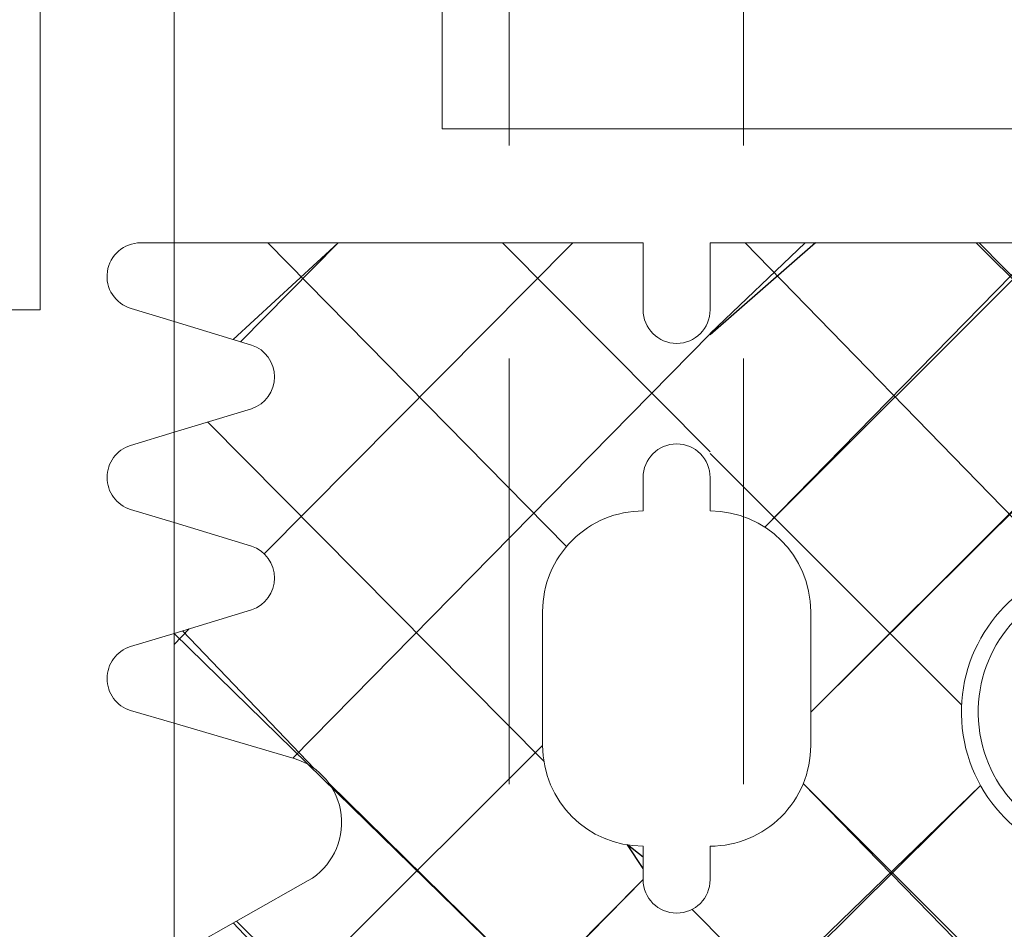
# Model space of a CAD drawing. Header units: inches. Extents: x -647532 to 3008597, y -136987 to 2557681.
# Tile 132 of 153: x 50099 to 50114, y 48809 to 48822. Entities that reach past the tile are written whole.
import ezdxf
from ezdxf import colors
from ezdxf.entities.mleader import LeaderData, LeaderLine
from ezdxf.enums import TextEntityAlignment as Align
from ezdxf.math import Vec2, Vec3

# ---------------------------------------------------------------- set-up
doc = ezdxf.new("R2010")
doc.units = ezdxf.units.IN
doc.header["$MEASUREMENT"] = 0
doc.linetypes.add('BIAL-IT1I-KGD-001-IN-DWG-141 LEVEL 2 - OVERALL FIRE EXIT PLAN$0$HIDDEN', pattern=[9.524999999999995, 6.349999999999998, -3.174999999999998])
doc.layers.add('ARCH', color=8, linetype='Continuous')
for name, color, linetype, lineweight in [('FURN', 8, 'Continuous', 5), ('FURN-HATCH', 8, 'Continuous', 5), ('YD-EXTERNAL 1', 8, 'Continuous', 5)]:
    doc.layers.add(name, color=color, linetype=linetype, lineweight=lineweight)
doc.styles.add('ARIAL', font='arial.ttf')
doc.styles.get("Standard").update_dxf_attribs({"font": 'arial.ttf'})

# ---------------------------------------------------------------- blocks, each defined once
blk = doc.blocks.new('BIAL-IT1I-KGD-001-IN-DWG-141 LEVEL 2 - OVERALL FIRE EXIT PLAN$0$A$C4C907AF7')
at = {"lineweight": -3, "ltscale": 1000}
h = blk.add_hatch(dxfattribs=at)
h.set_pattern_fill('ANSI37', color=256, scale=20, angle=-90.00000000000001, style=0)
h.set_pattern_definition([(315, (-27377983.44784665, 26829446.45019762), (1.767766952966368, 1.767766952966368), []), (44.99999999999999, (-27377983.44784665, 26829446.45019762), (-1.767766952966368, 1.767766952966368), [])])
edge = h.paths.add_edge_path()
edge.add_line((63.5001831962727, 124.5619116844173), (64.50018314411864, 124.5619116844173))
edge.add_ellipse((64.50018314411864, 125.0619116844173), major_axis=(0.3535533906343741, -0.3535533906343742), ratio=0.9999999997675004, start_angle=314.9999999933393, end_angle=494.9999999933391)
edge.add_line((64.50018314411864, 125.5619116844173), (67.00018314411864, 125.5619116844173))
edge.add_ellipse((67.00018314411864, 125.0619116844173), major_axis=(0.3535533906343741, -0.3535533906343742), ratio=0.9999999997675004, start_angle=134.9999999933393, end_angle=314.9999999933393)
edge.add_line((67.00018314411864, 124.5619116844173), (67.50018313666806, 124.5619116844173))
edge.add_ellipse((69.00018313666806, 124.5619116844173), major_axis=(1.060660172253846, 1.060660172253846), ratio=0.9999999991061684, start_angle=134.9999999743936, end_angle=225.0000000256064)
edge.add_line((69.00018313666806, 123.0619116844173), (71.00018313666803, 123.0619116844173))
edge.add_ellipse((71.00018313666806, 124.5619116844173), major_axis=(1.060660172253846, -1.060660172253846), ratio=0.999999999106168, start_angle=314.9999999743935, end_angle=405.0000000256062)
edge.add_line((72.50018313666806, 124.5619116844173), (73.00018314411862, 124.5619116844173))
edge.add_ellipse((73.00018314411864, 125.0619116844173), major_axis=(0.3535533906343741, -0.3535533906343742), ratio=0.9999999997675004, start_angle=314.9999999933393, end_angle=494.9999999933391)
edge.add_line((73.00018314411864, 125.5619116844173), (75.50018313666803, 125.5619116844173))
edge.add_ellipse((75.50018313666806, 125.0619116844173), major_axis=(0.3535533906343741, -0.3535533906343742), ratio=0.9999999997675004, start_angle=134.9999999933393, end_angle=314.9999999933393)
edge.add_line((75.50018313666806, 124.5619116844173), (76.50018313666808, 124.5619116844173))
edge.add_line((76.50018313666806, 124.5619116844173), (76.50018312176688, 120.5619116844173))
edge.add_line((76.5001831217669, 120.5619116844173), (74.98688907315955, 120.5619116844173))
edge.add_ellipse((74.98688907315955, 120.0619116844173), major_axis=(0.3535533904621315, -0.3535533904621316), ratio=1, start_angle=135, end_angle=255.0000000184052)
edge.add_line((74.55387637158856, 119.8119116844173), (75.85291448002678, 117.5619116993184))
edge.add_line((75.85291448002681, 117.5619116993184), (74.1431920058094, 117.5619116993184))
edge.add_line((74.1431920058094, 117.5619116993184), (73.02505196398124, 119.545249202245))
edge.add_ellipse((72.14896168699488, 119.0631021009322), major_axis=(0.7071067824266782, -0.7071067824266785), ratio=0.9999999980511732, start_angle=73.82572674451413, end_angle=209.2398824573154)
edge.add_line((71.18655439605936, 119.334712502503), (70.66745572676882, 117.5619116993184))
edge.add_line((70.66745572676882, 117.5619116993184), (69.3259736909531, 117.5619116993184))
edge.add_line((69.3259736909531, 117.5619116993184), (68.98239804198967, 118.6940810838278))
edge.add_ellipse((68.50018309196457, 118.5619117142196), major_axis=(0.3535533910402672, 0.3535533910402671), ratio=0.9999999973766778, start_angle=-29.67233578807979, end_angle=119.6723666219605)
edge.add_line((68.01796807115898, 118.6940808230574), (67.67439251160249, 117.5619116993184))
edge.add_line((67.67439251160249, 117.5619116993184), (66.32597370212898, 117.5619116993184))
edge.add_line((66.32597370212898, 117.5619116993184), (65.9823981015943, 118.6940809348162))
edge.add_ellipse((65.50018311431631, 118.561911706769), major_axis=(0.3535533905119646, 0.3535533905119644), ratio=0.999999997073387, start_angle=-29.67235256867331, end_angle=119.6723608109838)
edge.add_line((65.01796810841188, 118.6940808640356), (64.67439251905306, 117.5619116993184))
edge.add_line((64.67439251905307, 117.5619116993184), (63.5001831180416, 117.5619116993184))
edge.add_line((63.5001831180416, 117.5619116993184), (63.50018319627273, 124.5619116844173))
edge = h.paths.add_edge_path()
edge.add_line((63.5001831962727, 136.5619116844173), (65.0001831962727, 136.5619116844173))
edge.add_line((65.0001831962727, 136.5619116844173), (66.0001831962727, 135.5619116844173))
edge.add_line((66.0001831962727, 135.5619116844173), (68.5001831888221, 135.5619116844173))
edge.add_line((68.50018318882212, 135.5619116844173), (69.50018318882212, 134.5619116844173))
edge.add_line((69.50018318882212, 134.5619116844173), (69.50018318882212, 133.577283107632))
edge.add_ellipse((70.50018317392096, 131.5617186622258), major_axis=(1.590990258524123, -1.590990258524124), ratio=0.9999999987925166, start_angle=161.3877995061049, end_angle=405.0000000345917)
edge.add_line((72.75018317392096, 131.5617186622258), (72.75018317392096, 132.5617186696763))
edge.add_line((72.75018317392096, 132.5617186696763), (76.50018317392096, 132.5617186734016))
edge.add_line((76.50018317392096, 132.5617186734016), (76.50018317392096, 131.5617186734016))
edge.add_line((76.50018317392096, 131.5617186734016), (91.50018322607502, 131.5617186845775))
edge.add_ellipse((91.50018322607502, 130.0617186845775), major_axis=(1.060660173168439, -1.06066017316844), ratio=0.9999999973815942, start_angle=44.9999997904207, end_angle=134.9999999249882, ccw=False)
edge.add_line((93.00018322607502, 130.0617186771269), (93.0001832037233, 124.0617186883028))
edge.add_ellipse((94.00018320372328, 124.0617186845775), major_axis=(0.7071067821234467, 0.7071067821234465), ratio=0.9999999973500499, start_angle=134.9999999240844, end_angle=225.000000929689)
edge.add_line((94.00018321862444, 123.0617186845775), (94.00018323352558, 114.5617186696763))
edge.add_ellipse((94.0001832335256, 114.0617186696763), major_axis=(0.3535533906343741, -0.3535533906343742), ratio=0.9999999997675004, start_angle=134.9999999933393, end_angle=314.9999999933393)
edge.add_line((94.0001832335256, 113.5617186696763), (97.0001831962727, 113.5617186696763))
edge.add_ellipse((97.0001831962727, 115.5617186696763), major_axis=(1.414213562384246, -1.414213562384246), ratio=0.999999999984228, start_angle=314.9999999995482, end_angle=404.9999997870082)
edge.add_line((99.0001831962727, 115.5617186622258), (99.00018320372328, 117.5617187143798))
edge.add_line((99.00018320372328, 117.5617187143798), (97.00018320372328, 117.5617187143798))
edge.add_ellipse((97.00018320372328, 118.0617187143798), major_axis=(0.3535533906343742, 0.3535533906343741), ratio=0.9999999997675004, start_angle=45.000000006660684, end_angle=225.0000000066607, ccw=False)
edge.add_line((97.00018320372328, 118.5617187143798), (99.00018320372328, 118.5617187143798))
edge.add_line((99.00018320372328, 118.5617187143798), (99.00018320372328, 120.5617187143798))
edge.add_line((99.00018320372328, 120.5617187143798), (97.00018320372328, 120.5617187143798))
edge.add_ellipse((97.00018320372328, 121.0617187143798), major_axis=(0.3535533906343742, 0.3535533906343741), ratio=0.9999999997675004, start_angle=45.000000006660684, end_angle=225.0000000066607, ccw=False)
edge.add_line((97.00018320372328, 121.5617187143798), (99.00018320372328, 121.5617187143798))
edge.add_line((99.00018320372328, 121.5617187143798), (99.00018320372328, 122.5617187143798))
edge.add_ellipse((100.0001832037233, 122.5617187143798), major_axis=(0.7071067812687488, -0.7071067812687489), ratio=0.9999999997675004, start_angle=45.000000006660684, end_angle=225.0000000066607, ccw=False)
edge.add_line((101.0001832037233, 122.5617187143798), (101.0001832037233, 121.5617187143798))
edge.add_line((101.0001832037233, 121.5617187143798), (103.0001832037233, 121.5617187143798))
edge.add_ellipse((103.0001832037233, 121.0617187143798), major_axis=(0.3535533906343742, 0.3535533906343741), ratio=0.9999999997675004, start_angle=-134.9999999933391, end_angle=45.000000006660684, ccw=False)
edge.add_line((103.0001832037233, 120.5617187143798), (101.0001832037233, 120.5617187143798))
edge.add_line((101.0001832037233, 120.5617187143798), (101.0001832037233, 118.5617187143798))
edge.add_line((101.0001832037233, 118.5617187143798), (103.0001832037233, 118.5617187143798))
edge.add_ellipse((103.0001832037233, 118.0617187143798), major_axis=(0.3535533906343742, 0.3535533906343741), ratio=0.9999999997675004, start_angle=-134.9999999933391, end_angle=45.000000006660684, ccw=False)
edge.add_line((103.0001832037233, 117.5617187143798), (101.0001832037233, 117.5617187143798))
edge.add_line((101.0001832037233, 117.5617187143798), (101.0001832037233, 115.5617186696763))
edge.add_ellipse((103.0001832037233, 115.5617186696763), major_axis=(1.414213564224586, -1.414213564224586), ratio=0.9999999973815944, start_angle=225.0000000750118, end_angle=314.9999999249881)
edge.add_line((103.0001832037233, 113.5617186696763), (106.0001832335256, 113.5617186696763))
edge.add_ellipse((106.0001838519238, 114.0617186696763), major_axis=(0.3535533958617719, -0.353553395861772), ratio=0.999999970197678, start_angle=314.9999282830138, end_angle=495.0000734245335)
edge.add_line((106.0001832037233, 114.5617186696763), (106.0001831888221, 123.0617186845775))
edge.add_ellipse((106.0001832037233, 124.0617186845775), major_axis=(0.7071067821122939, 0.7071067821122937), ratio=0.9999999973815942, start_angle=224.9999992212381, end_angle=314.9999994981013)
edge.add_line((107.0001832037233, 124.0617186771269), (107.0001832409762, 130.0617186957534))
edge.add_ellipse((108.5001832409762, 130.0617186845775), major_axis=(1.060660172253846, -1.060660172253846), ratio=0.9999999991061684, start_angle=134.9999999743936, end_angle=224.9999995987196, ccw=False)
edge.add_line((108.5001832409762, 131.5617186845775), (123.5001832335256, 131.5617186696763))
edge.add_line((123.5001832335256, 131.5617186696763), (123.5001832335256, 132.5617186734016))
edge.add_line((123.5001832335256, 132.5617186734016), (127.2501832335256, 132.5617186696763))
edge.add_line((127.2501832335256, 132.5617186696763), (127.2501832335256, 131.5617186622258))
edge.add_ellipse((129.5001832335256, 131.5617186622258), major_axis=(1.590990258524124, 1.590990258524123), ratio=0.9999999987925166, start_angle=134.9999999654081, end_angle=378.612200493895)
edge.add_line((130.5001832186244, 133.577283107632), (130.5001832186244, 134.5619116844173))
edge.add_line((130.5001832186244, 134.5619116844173), (131.5001832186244, 135.5619116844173))
edge.add_line((131.5001832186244, 135.5619116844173), (134.0001832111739, 135.5619116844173))
edge.add_line((134.0001832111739, 135.5619116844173), (135.0001832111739, 136.5619116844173))
edge.add_line((135.0001832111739, 136.5619116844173), (136.5001832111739, 136.5619116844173))
edge.add_line((136.5001832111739, 136.5619116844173), (136.5001832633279, 125.5619116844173))
edge.add_line((136.5001832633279, 125.5619116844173), (135.5001832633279, 125.5619116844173))
edge.add_line((135.5001832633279, 125.5619116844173), (132.5001832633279, 125.5619116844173))
edge.add_ellipse((131.0001832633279, 125.5619116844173), major_axis=(1.060660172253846, 1.060660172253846), ratio=0.9999999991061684, start_angle=-45.00000002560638, end_angle=45.00000002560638)
edge.add_line((131.0001832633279, 127.0619116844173), (129.0001832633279, 127.0619116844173))
edge.add_ellipse((129.0001832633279, 125.5619116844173), major_axis=(1.060660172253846, -1.060660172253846), ratio=0.999999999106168, start_angle=134.9999999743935, end_angle=225.0000000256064)
edge.add_line((127.5001832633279, 125.5619116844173), (123.5001832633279, 125.5619116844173))
edge.add_line((123.5001832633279, 125.5619116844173), (123.5001832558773, 127.5618151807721))
edge.add_ellipse((121.5002797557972, 127.5618151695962), major_axis=(1.41414532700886, -1.414145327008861), ratio=0.999999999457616, start_angle=45.00000033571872, end_angle=134.999999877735)
edge.add_line((121.5002797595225, 129.5617186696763), (109.7072899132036, 129.5617186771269))
edge.add_line((109.7072899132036, 129.5617186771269), (109.3541500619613, 129.9148585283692))
edge.add_ellipse((108.9996314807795, 129.562272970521), major_axis=(0.002760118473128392, 0.4999925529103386), ratio=0.9999993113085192, start_angle=-44.84036206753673, end_angle=134.7895539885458)
edge.add_line((108.6428428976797, 129.2119846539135), (108.6428266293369, 129.2119683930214))
edge.add_line((108.6428266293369, 129.2119683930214), (109.0001831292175, 128.8546118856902))
edge.add_line((109.0001831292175, 128.8546118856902), (109.0001832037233, 112.0919117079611))
edge.add_line((109.0001832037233, 112.0919117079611), (107.5001832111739, 110.5919117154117))
edge.add_line((107.5001832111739, 110.5919117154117), (103.0001832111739, 110.5919117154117))
edge.add_line((103.0001832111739, 110.5919117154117), (102.0001831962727, 111.5919117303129))
edge.add_line((102.0001831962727, 111.5919117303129), (98.00018322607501, 111.5919117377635))
edge.add_line((98.00018322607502, 111.5919117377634), (97.00018319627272, 110.5919117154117))
edge.add_line((97.0001831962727, 110.5919117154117), (92.5001831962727, 110.5919117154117))
edge.add_line((92.5001831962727, 110.5919117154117), (91.0001831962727, 112.0919117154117))
edge.add_line((91.0001831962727, 112.0919117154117), (91.0001832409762, 128.8546117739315))
edge.add_line((91.00018324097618, 128.8546117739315), (91.35753985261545, 129.2119683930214))
edge.add_line((91.35753985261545, 129.2119683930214), (91.3575235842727, 129.2119846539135))
edge.add_ellipse((91.00073500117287, 129.562272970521), major_axis=(0.002760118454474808, -0.4999925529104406), ratio=0.9999993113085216, start_angle=45.21044601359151, end_angle=224.8403620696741)
edge.add_line((90.6462164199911, 129.9148585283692), (90.29307656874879, 129.5617186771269))
edge.add_line((90.2930765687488, 129.5617186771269), (78.50008672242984, 129.5617186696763))
edge.add_ellipse((78.50008672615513, 127.5618151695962), major_axis=(1.414145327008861, 1.41414532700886), ratio=0.999999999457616, start_angle=45.00000012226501, end_angle=134.999999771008)
edge.add_line((76.50018322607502, 127.5618151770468), (76.50018321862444, 125.5619116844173))
edge.add_line((76.50018321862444, 125.5619116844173), (75.50018313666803, 125.5619116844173))
edge.add_line((75.50018313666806, 125.5619116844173), (72.50018314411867, 125.5619116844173))
edge.add_ellipse((71.00018314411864, 125.5619116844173), major_axis=(1.060660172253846, 1.060660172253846), ratio=0.9999999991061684, start_angle=-45.00000002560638, end_angle=45.00000002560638)
edge.add_line((71.00018314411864, 127.0619116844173), (69.00018314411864, 127.0619116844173))
edge.add_ellipse((69.00018314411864, 125.5619116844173), major_axis=(1.060660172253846, -1.060660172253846), ratio=0.999999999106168, start_angle=134.9999999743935, end_angle=225.0000000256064)
edge.add_line((67.50018314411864, 125.5619116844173), (67.00018314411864, 125.5619116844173))
edge.add_line((67.00018314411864, 125.5619116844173), (64.50018320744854, 125.5619116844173))
edge.add_line((64.50018320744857, 125.5619116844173), (63.50018314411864, 125.5619116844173))
edge.add_line((63.50018314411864, 125.5619116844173), (63.50018319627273, 136.5619116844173))
edge = h.paths.add_edge_path()
edge.add_line((123.5001832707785, 124.5619116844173), (124.5001832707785, 124.5619116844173))
edge.add_ellipse((124.5001832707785, 125.0619116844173), major_axis=(0.3535533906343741, -0.3535533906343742), ratio=0.9999999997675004, start_angle=314.9999999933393, end_angle=494.9999999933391)
edge.add_line((124.5001832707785, 125.5619116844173), (127.0001832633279, 125.5619116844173))
edge.add_ellipse((127.0001832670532, 125.061911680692), major_axis=(0.3535533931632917, -0.3535533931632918), ratio=0.9999999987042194, start_angle=135.0000003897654, end_angle=224.9906755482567)
edge.add_ellipse((127.0001832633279, 125.0619116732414), major_axis=(0.3535533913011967, 0.3535533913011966), ratio=0.9999999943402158, start_angle=134.9906744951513, end_angle=225.0000001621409)
edge.add_line((127.0001832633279, 124.5619116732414), (127.5001832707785, 124.5619116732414))
edge.add_ellipse((129.0001832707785, 124.5619116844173), major_axis=(1.060660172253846, 1.060660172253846), ratio=0.9999999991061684, start_angle=135.0000004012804, end_angle=225.0000000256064)
edge.add_line((129.0001832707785, 123.0619116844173), (131.0001832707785, 123.0619116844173))
edge.add_ellipse((131.0001832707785, 124.5619116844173), major_axis=(1.060660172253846, -1.060660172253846), ratio=0.999999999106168, start_angle=314.9999999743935, end_angle=405.0000000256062)
edge.add_line((132.5001832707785, 124.5619116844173), (133.0001832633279, 124.5619116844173))
edge.add_ellipse((133.0001832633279, 125.0619116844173), major_axis=(0.3535533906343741, -0.3535533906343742), ratio=0.9999999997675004, start_angle=314.9999999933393, end_angle=494.9999999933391)
edge.add_line((133.0001832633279, 125.5619116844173), (135.5001832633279, 125.5619116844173))
edge.add_ellipse((135.5001832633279, 125.0619116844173), major_axis=(0.3535533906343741, -0.3535533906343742), ratio=0.9999999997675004, start_angle=134.9999999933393, end_angle=314.9999999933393)
edge.add_line((135.5001832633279, 124.5619116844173), (136.5001832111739, 124.5619116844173))
edge.add_line((136.5001832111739, 124.5619116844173), (136.500183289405, 117.5619116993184))
edge.add_line((136.500183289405, 117.5619116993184), (135.3259738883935, 117.5619116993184))
edge.add_line((135.3259738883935, 117.5619116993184), (134.9823982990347, 118.6940808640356))
edge.add_ellipse((134.5001832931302, 118.561911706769), major_axis=(0.3535533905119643, -0.3535533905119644), ratio=0.999999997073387, start_angle=60.32763918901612, end_angle=209.6723525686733)
edge.add_line((134.0179683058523, 118.6940809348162), (133.6743927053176, 117.5619116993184))
edge.add_line((133.6743927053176, 117.5619116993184), (132.3259738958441, 117.5619116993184))
edge.add_line((132.3259738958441, 117.5619116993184), (131.9823983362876, 118.6940808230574))
edge.add_ellipse((131.500183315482, 118.5619117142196), major_axis=(0.3535533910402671, -0.3535533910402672), ratio=0.9999999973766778, start_angle=60.32763337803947, end_angle=209.6723357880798)
edge.add_line((131.0179683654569, 118.6940810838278), (130.6743927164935, 117.5619116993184))
edge.add_line((130.6743927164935, 117.5619116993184), (129.3329106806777, 117.5619116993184))
edge.add_line((129.3329106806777, 117.5619116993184), (128.8138120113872, 119.334712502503))
edge.add_ellipse((127.8514047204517, 119.0631021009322), major_axis=(0.7071067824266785, 0.7071067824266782), ratio=0.9999999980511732, start_angle=-29.23988245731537, end_angle=106.1742732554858)
edge.add_line((126.9753144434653, 119.545249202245), (125.8571744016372, 117.5619116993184))
edge.add_line((125.8571744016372, 117.5619116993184), (124.1474519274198, 117.5619116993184))
edge.add_line((124.1474519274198, 117.5619116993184), (125.446490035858, 119.8119116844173))
edge.add_ellipse((125.013477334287, 120.0619116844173), major_axis=(0.3535533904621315, -0.3535533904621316), ratio=1, start_angle=14.99999998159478, end_angle=135)
edge.add_line((125.013477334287, 120.5619116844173), (123.5001832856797, 120.5619116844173))
edge.add_line((123.5001832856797, 120.5619116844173), (123.5001832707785, 124.5619116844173))
h = blk.add_hatch(dxfattribs=at)
h.set_pattern_fill('ANSI37', color=256, scale=20, angle=-90.00000000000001, style=0)
h.set_pattern_definition([(315, (-27377983.44784666, 26829446.45019761), (1.767766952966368, 1.767766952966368), []), (44.99999999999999, (-27377983.44784666, 26829446.45019761), (-1.767766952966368, 1.767766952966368), [])])
edge = h.paths.add_edge_path()
edge.add_line((63.50018319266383, 124.5619116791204), (64.50018314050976, 124.5619116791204))
edge.add_ellipse((64.50018314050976, 125.0619116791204), major_axis=(0.3535533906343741, -0.3535533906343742), ratio=0.9999999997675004, start_angle=314.9999999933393, end_angle=494.9999999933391)
edge.add_line((64.50018314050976, 125.5619116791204), (67.00018314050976, 125.5619116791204))
edge.add_ellipse((67.00018314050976, 125.0619116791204), major_axis=(0.3535533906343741, -0.3535533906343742), ratio=0.9999999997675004, start_angle=134.9999999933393, end_angle=314.9999999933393)
edge.add_line((67.00018314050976, 124.5619116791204), (67.50018313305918, 124.5619116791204))
edge.add_ellipse((69.00018313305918, 124.5619116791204), major_axis=(1.060660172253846, 1.060660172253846), ratio=0.9999999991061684, start_angle=134.9999999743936, end_angle=225.0000000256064)
edge.add_line((69.00018313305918, 123.0619116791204), (71.00018313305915, 123.0619116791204))
edge.add_ellipse((71.00018313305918, 124.5619116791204), major_axis=(1.060660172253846, -1.060660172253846), ratio=0.999999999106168, start_angle=314.9999999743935, end_angle=405.0000000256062)
edge.add_line((72.50018313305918, 124.5619116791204), (73.00018314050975, 124.5619116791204))
edge.add_ellipse((73.00018314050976, 125.0619116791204), major_axis=(0.3535533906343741, -0.3535533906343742), ratio=0.9999999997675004, start_angle=314.9999999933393, end_angle=494.9999999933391)
edge.add_line((73.00018314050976, 125.5619116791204), (75.50018313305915, 125.5619116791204))
edge.add_ellipse((75.50018313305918, 125.0619116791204), major_axis=(0.3535533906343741, -0.3535533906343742), ratio=0.9999999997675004, start_angle=134.9999999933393, end_angle=314.9999999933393)
edge.add_line((75.50018313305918, 124.5619116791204), (76.50018313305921, 124.5619116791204))
edge.add_line((76.50018313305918, 124.5619116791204), (76.500183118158, 120.5619116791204))
edge.add_line((76.50018311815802, 120.5619116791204), (74.98688906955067, 120.5619116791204))
edge.add_ellipse((74.98688906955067, 120.0619116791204), major_axis=(0.3535533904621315, -0.3535533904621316), ratio=1, start_angle=135, end_angle=255.0000000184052)
edge.add_line((74.55387636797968, 119.8119116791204), (75.85291447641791, 117.5619116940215))
edge.add_line((75.85291447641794, 117.5619116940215), (74.14319200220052, 117.5619116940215))
edge.add_line((74.14319200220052, 117.5619116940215), (73.02505196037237, 119.5452491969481))
edge.add_ellipse((72.148961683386, 119.0631020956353), major_axis=(0.7071067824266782, -0.7071067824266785), ratio=0.9999999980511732, start_angle=73.82572674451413, end_angle=209.2398824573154)
edge.add_line((71.18655439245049, 119.3347124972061), (70.66745572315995, 117.5619116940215))
edge.add_line((70.66745572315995, 117.5619116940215), (69.32597368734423, 117.5619116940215))
edge.add_line((69.32597368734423, 117.5619116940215), (68.9823980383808, 118.6940810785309))
edge.add_ellipse((68.5001830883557, 118.5619117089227), major_axis=(0.3535533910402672, 0.3535533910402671), ratio=0.9999999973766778, start_angle=-29.67233578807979, end_angle=119.6723666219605)
edge.add_line((68.0179680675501, 118.6940808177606), (67.67439250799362, 117.5619116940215))
edge.add_line((67.67439250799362, 117.5619116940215), (66.3259736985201, 117.5619116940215))
edge.add_line((66.3259736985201, 117.5619116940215), (65.98239809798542, 118.6940809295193))
edge.add_ellipse((65.50018311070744, 118.5619117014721), major_axis=(0.3535533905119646, 0.3535533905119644), ratio=0.999999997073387, start_angle=-29.67235256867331, end_angle=119.6723608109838)
edge.add_line((65.017968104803, 118.6940808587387), (64.67439251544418, 117.5619116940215))
edge.add_line((64.6743925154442, 117.5619116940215), (63.50018311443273, 117.5619116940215))
edge.add_line((63.50018311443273, 117.5619116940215), (63.50018319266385, 124.5619116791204))
edge = h.paths.add_edge_path()
edge.add_line((63.50018319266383, 136.5619116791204), (65.00018319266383, 136.5619116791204))
edge.add_line((65.00018319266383, 136.5619116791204), (66.00018319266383, 135.5619116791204))
edge.add_line((66.00018319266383, 135.5619116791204), (68.50018318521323, 135.5619116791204))
edge.add_line((68.50018318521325, 135.5619116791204), (69.50018318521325, 134.5619116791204))
edge.add_line((69.50018318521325, 134.5619116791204), (69.50018318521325, 133.5772831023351))
edge.add_ellipse((70.50018317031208, 131.5617186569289), major_axis=(1.590990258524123, -1.590990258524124), ratio=0.9999999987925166, start_angle=161.3877995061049, end_angle=405.0000000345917)
edge.add_line((72.75018317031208, 131.5617186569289), (72.75018317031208, 132.5617186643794))
edge.add_line((72.75018317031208, 132.5617186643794), (76.50018317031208, 132.5617186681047))
edge.add_line((76.50018317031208, 132.5617186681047), (76.50018317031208, 131.5617186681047))
edge.add_line((76.50018317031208, 131.5617186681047), (91.50018322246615, 131.5617186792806))
edge.add_ellipse((91.50018322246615, 130.0617186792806), major_axis=(1.060660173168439, -1.06066017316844), ratio=0.9999999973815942, start_angle=44.9999997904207, end_angle=134.9999999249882, ccw=False)
edge.add_line((93.00018322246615, 130.06171867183), (93.00018320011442, 124.0617186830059))
edge.add_ellipse((94.0001832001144, 124.0617186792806), major_axis=(0.7071067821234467, 0.7071067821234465), ratio=0.9999999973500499, start_angle=134.9999999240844, end_angle=225.000000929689)
edge.add_line((94.00018321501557, 123.0617186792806), (94.0001832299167, 114.5617186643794))
edge.add_ellipse((94.00018322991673, 114.0617186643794), major_axis=(0.3535533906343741, -0.3535533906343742), ratio=0.9999999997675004, start_angle=134.9999999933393, end_angle=314.9999999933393)
edge.add_line((94.00018322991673, 113.5617186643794), (97.00018319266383, 113.5617186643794))
edge.add_ellipse((97.00018319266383, 115.5617186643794), major_axis=(1.414213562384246, -1.414213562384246), ratio=0.999999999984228, start_angle=314.9999999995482, end_angle=404.9999997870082)
edge.add_line((99.00018319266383, 115.5617186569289), (99.0001832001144, 117.5617187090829))
edge.add_line((99.0001832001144, 117.5617187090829), (97.0001832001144, 117.5617187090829))
edge.add_ellipse((97.0001832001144, 118.0617187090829), major_axis=(0.3535533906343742, 0.3535533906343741), ratio=0.9999999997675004, start_angle=45.000000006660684, end_angle=225.0000000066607, ccw=False)
edge.add_line((97.0001832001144, 118.5617187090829), (99.0001832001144, 118.5617187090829))
edge.add_line((99.0001832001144, 118.5617187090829), (99.0001832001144, 120.5617187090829))
edge.add_line((99.0001832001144, 120.5617187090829), (97.0001832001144, 120.5617187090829))
edge.add_ellipse((97.0001832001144, 121.0617187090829), major_axis=(0.3535533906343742, 0.3535533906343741), ratio=0.9999999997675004, start_angle=45.000000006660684, end_angle=225.0000000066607, ccw=False)
edge.add_line((97.0001832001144, 121.5617187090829), (99.0001832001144, 121.5617187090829))
edge.add_line((99.0001832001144, 121.5617187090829), (99.0001832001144, 122.5617187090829))
edge.add_ellipse((100.0001832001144, 122.5617187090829), major_axis=(0.7071067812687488, -0.7071067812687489), ratio=0.9999999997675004, start_angle=45.000000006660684, end_angle=225.0000000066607, ccw=False)
edge.add_line((101.0001832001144, 122.5617187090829), (101.0001832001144, 121.5617187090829))
edge.add_line((101.0001832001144, 121.5617187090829), (103.0001832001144, 121.5617187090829))
edge.add_ellipse((103.0001832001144, 121.0617187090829), major_axis=(0.3535533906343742, 0.3535533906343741), ratio=0.9999999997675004, start_angle=-134.9999999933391, end_angle=45.000000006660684, ccw=False)
edge.add_line((103.0001832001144, 120.5617187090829), (101.0001832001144, 120.5617187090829))
edge.add_line((101.0001832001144, 120.5617187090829), (101.0001832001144, 118.5617187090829))
edge.add_line((101.0001832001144, 118.5617187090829), (103.0001832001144, 118.5617187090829))
edge.add_ellipse((103.0001832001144, 118.0617187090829), major_axis=(0.3535533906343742, 0.3535533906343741), ratio=0.9999999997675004, start_angle=-134.9999999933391, end_angle=45.000000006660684, ccw=False)
edge.add_line((103.0001832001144, 117.5617187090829), (101.0001832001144, 117.5617187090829))
edge.add_line((101.0001832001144, 117.5617187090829), (101.0001832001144, 115.5617186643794))
edge.add_ellipse((103.0001832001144, 115.5617186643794), major_axis=(1.414213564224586, -1.414213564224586), ratio=0.9999999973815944, start_angle=225.0000000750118, end_angle=314.9999999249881)
edge.add_line((103.0001832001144, 113.5617186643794), (106.0001832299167, 113.5617186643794))
edge.add_ellipse((106.0001838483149, 114.0617186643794), major_axis=(0.3535533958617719, -0.353553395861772), ratio=0.999999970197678, start_angle=314.9999282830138, end_angle=495.0000734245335)
edge.add_line((106.0001832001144, 114.5617186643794), (106.0001831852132, 123.0617186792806))
edge.add_ellipse((106.0001832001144, 124.0617186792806), major_axis=(0.7071067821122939, 0.7071067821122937), ratio=0.9999999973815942, start_angle=224.9999992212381, end_angle=314.9999994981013)
edge.add_line((107.0001832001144, 124.06171867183), (107.0001832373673, 130.0617186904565))
edge.add_ellipse((108.5001832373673, 130.0617186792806), major_axis=(1.060660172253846, -1.060660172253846), ratio=0.9999999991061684, start_angle=134.9999999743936, end_angle=224.9999995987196, ccw=False)
edge.add_line((108.5001832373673, 131.5617186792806), (123.5001832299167, 131.5617186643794))
edge.add_line((123.5001832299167, 131.5617186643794), (123.5001832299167, 132.5617186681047))
edge.add_line((123.5001832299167, 132.5617186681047), (127.2501832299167, 132.5617186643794))
edge.add_line((127.2501832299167, 132.5617186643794), (127.2501832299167, 131.5617186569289))
edge.add_ellipse((129.5001832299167, 131.5617186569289), major_axis=(1.590990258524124, 1.590990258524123), ratio=0.9999999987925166, start_angle=134.9999999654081, end_angle=378.612200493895)
edge.add_line((130.5001832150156, 133.5772831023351), (130.5001832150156, 134.5619116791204))
edge.add_line((130.5001832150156, 134.5619116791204), (131.5001832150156, 135.5619116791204))
edge.add_line((131.5001832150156, 135.5619116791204), (134.000183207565, 135.5619116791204))
edge.add_line((134.000183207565, 135.5619116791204), (135.000183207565, 136.5619116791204))
edge.add_line((135.000183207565, 136.5619116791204), (136.500183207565, 136.5619116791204))
edge.add_line((136.500183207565, 136.5619116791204), (136.5001832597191, 125.5619116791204))
edge.add_line((136.5001832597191, 125.5619116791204), (135.5001832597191, 125.5619116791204))
edge.add_line((135.5001832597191, 125.5619116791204), (132.5001832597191, 125.5619116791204))
edge.add_ellipse((131.0001832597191, 125.5619116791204), major_axis=(1.060660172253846, 1.060660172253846), ratio=0.9999999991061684, start_angle=-45.00000002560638, end_angle=45.00000002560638)
edge.add_line((131.0001832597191, 127.0619116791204), (129.0001832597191, 127.0619116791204))
edge.add_ellipse((129.0001832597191, 125.5619116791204), major_axis=(1.060660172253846, -1.060660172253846), ratio=0.999999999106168, start_angle=134.9999999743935, end_angle=225.0000000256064)
edge.add_line((127.5001832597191, 125.5619116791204), (123.5001832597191, 125.5619116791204))
edge.add_line((123.5001832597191, 125.5619116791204), (123.5001832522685, 127.5618151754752))
edge.add_ellipse((121.5002797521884, 127.5618151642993), major_axis=(1.41414532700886, -1.414145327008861), ratio=0.999999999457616, start_angle=45.00000033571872, end_angle=134.999999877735)
edge.add_line((121.5002797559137, 129.5617186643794), (109.7072899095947, 129.56171867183))
edge.add_line((109.7072899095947, 129.56171867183), (109.3541500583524, 129.9148585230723))
edge.add_ellipse((108.9996314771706, 129.5622729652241), major_axis=(0.002760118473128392, 0.4999925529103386), ratio=0.9999993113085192, start_angle=-44.84036206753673, end_angle=134.7895539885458)
edge.add_line((108.6428428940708, 129.2119846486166), (108.642826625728, 129.2119683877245))
edge.add_line((108.642826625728, 129.2119683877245), (109.0001831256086, 128.8546118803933))
edge.add_line((109.0001831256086, 128.8546118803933), (109.0001832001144, 112.0919117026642))
edge.add_line((109.0001832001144, 112.0919117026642), (107.500183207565, 110.5919117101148))
edge.add_line((107.500183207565, 110.5919117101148), (103.000183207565, 110.5919117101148))
edge.add_line((103.000183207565, 110.5919117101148), (102.0001831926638, 111.591911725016))
edge.add_line((102.0001831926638, 111.591911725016), (98.00018322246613, 111.5919117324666))
edge.add_line((98.00018322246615, 111.5919117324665), (97.00018319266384, 110.5919117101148))
edge.add_line((97.00018319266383, 110.5919117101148), (92.50018319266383, 110.5919117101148))
edge.add_line((92.50018319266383, 110.5919117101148), (91.00018319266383, 112.0919117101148))
edge.add_line((91.00018319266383, 112.0919117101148), (91.00018323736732, 128.8546117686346))
edge.add_line((91.00018323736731, 128.8546117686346), (91.35753984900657, 129.2119683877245))
edge.add_line((91.35753984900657, 129.2119683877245), (91.35752358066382, 129.2119846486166))
edge.add_ellipse((91.000734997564, 129.5622729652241), major_axis=(0.002760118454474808, -0.4999925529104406), ratio=0.9999993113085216, start_angle=45.21044601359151, end_angle=224.8403620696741)
edge.add_line((90.64621641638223, 129.9148585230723), (90.29307656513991, 129.56171867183))
edge.add_line((90.29307656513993, 129.56171867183), (78.50008671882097, 129.5617186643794))
edge.add_ellipse((78.50008672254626, 127.5618151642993), major_axis=(1.414145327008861, 1.41414532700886), ratio=0.999999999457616, start_angle=45.00000012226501, end_angle=134.999999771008)
edge.add_line((76.50018322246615, 127.5618151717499), (76.50018321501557, 125.5619116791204))
edge.add_line((76.50018321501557, 125.5619116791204), (75.50018313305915, 125.5619116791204))
edge.add_line((75.50018313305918, 125.5619116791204), (72.50018314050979, 125.5619116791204))
edge.add_ellipse((71.00018314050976, 125.5619116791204), major_axis=(1.060660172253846, 1.060660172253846), ratio=0.9999999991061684, start_angle=-45.00000002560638, end_angle=45.00000002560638)
edge.add_line((71.00018314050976, 127.0619116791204), (69.00018314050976, 127.0619116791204))
edge.add_ellipse((69.00018314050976, 125.5619116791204), major_axis=(1.060660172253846, -1.060660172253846), ratio=0.999999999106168, start_angle=134.9999999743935, end_angle=225.0000000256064)
edge.add_line((67.50018314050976, 125.5619116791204), (67.00018314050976, 125.5619116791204))
edge.add_line((67.00018314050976, 125.5619116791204), (64.50018320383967, 125.5619116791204))
edge.add_line((64.5001832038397, 125.5619116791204), (63.50018314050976, 125.5619116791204))
edge.add_line((63.50018314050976, 125.5619116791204), (63.50018319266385, 136.5619116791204))
edge = h.paths.add_edge_path()
edge.add_line((123.5001832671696, 124.5619116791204), (124.5001832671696, 124.5619116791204))
edge.add_ellipse((124.5001832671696, 125.0619116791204), major_axis=(0.3535533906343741, -0.3535533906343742), ratio=0.9999999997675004, start_angle=314.9999999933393, end_angle=494.9999999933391)
edge.add_line((124.5001832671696, 125.5619116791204), (127.0001832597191, 125.5619116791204))
edge.add_ellipse((127.0001832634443, 125.0619116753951), major_axis=(0.3535533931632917, -0.3535533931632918), ratio=0.9999999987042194, start_angle=135.0000003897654, end_angle=224.9906755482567)
edge.add_ellipse((127.0001832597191, 125.0619116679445), major_axis=(0.3535533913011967, 0.3535533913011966), ratio=0.9999999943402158, start_angle=134.9906744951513, end_angle=225.0000001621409)
edge.add_line((127.0001832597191, 124.5619116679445), (127.5001832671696, 124.5619116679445))
edge.add_ellipse((129.0001832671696, 124.5619116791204), major_axis=(1.060660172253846, 1.060660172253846), ratio=0.9999999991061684, start_angle=135.0000004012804, end_angle=225.0000000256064)
edge.add_line((129.0001832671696, 123.0619116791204), (131.0001832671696, 123.0619116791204))
edge.add_ellipse((131.0001832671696, 124.5619116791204), major_axis=(1.060660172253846, -1.060660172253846), ratio=0.999999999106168, start_angle=314.9999999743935, end_angle=405.0000000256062)
edge.add_line((132.5001832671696, 124.5619116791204), (133.0001832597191, 124.5619116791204))
edge.add_ellipse((133.0001832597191, 125.0619116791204), major_axis=(0.3535533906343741, -0.3535533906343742), ratio=0.9999999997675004, start_angle=314.9999999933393, end_angle=494.9999999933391)
edge.add_line((133.0001832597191, 125.5619116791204), (135.5001832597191, 125.5619116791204))
edge.add_ellipse((135.5001832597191, 125.0619116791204), major_axis=(0.3535533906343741, -0.3535533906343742), ratio=0.9999999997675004, start_angle=134.9999999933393, end_angle=314.9999999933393)
edge.add_line((135.5001832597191, 124.5619116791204), (136.500183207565, 124.5619116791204))
edge.add_line((136.500183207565, 124.5619116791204), (136.5001832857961, 117.5619116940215))
edge.add_line((136.5001832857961, 117.5619116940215), (135.3259738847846, 117.5619116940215))
edge.add_line((135.3259738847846, 117.5619116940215), (134.9823982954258, 118.6940808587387))
edge.add_ellipse((134.5001832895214, 118.5619117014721), major_axis=(0.3535533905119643, -0.3535533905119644), ratio=0.999999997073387, start_angle=60.32763918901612, end_angle=209.6723525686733)
edge.add_line((134.0179683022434, 118.6940809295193), (133.6743927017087, 117.5619116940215))
edge.add_line((133.6743927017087, 117.5619116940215), (132.3259738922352, 117.5619116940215))
edge.add_line((132.3259738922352, 117.5619116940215), (131.9823983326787, 118.6940808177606))
edge.add_ellipse((131.5001833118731, 118.5619117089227), major_axis=(0.3535533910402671, -0.3535533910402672), ratio=0.9999999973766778, start_angle=60.32763337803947, end_angle=209.6723357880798)
edge.add_line((131.017968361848, 118.6940810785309), (130.6743927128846, 117.5619116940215))
edge.add_line((130.6743927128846, 117.5619116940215), (129.3329106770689, 117.5619116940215))
edge.add_line((129.3329106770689, 117.5619116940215), (128.8138120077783, 119.3347124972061))
edge.add_ellipse((127.8514047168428, 119.0631020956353), major_axis=(0.7071067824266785, 0.7071067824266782), ratio=0.9999999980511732, start_angle=-29.23988245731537, end_angle=106.1742732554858)
edge.add_line((126.9753144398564, 119.5452491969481), (125.8571743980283, 117.5619116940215))
edge.add_line((125.8571743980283, 117.5619116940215), (124.1474519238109, 117.5619116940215))
edge.add_line((124.1474519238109, 117.5619116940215), (125.4464900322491, 119.8119116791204))
edge.add_ellipse((125.0134773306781, 120.0619116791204), major_axis=(0.3535533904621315, -0.3535533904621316), ratio=1, start_angle=14.99999998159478, end_angle=135)
edge.add_line((125.0134773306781, 120.5619116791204), (123.5001832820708, 120.5619116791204))
edge.add_line((123.5001832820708, 120.5619116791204), (123.5001832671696, 124.5619116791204))
at = {"linetype": 'Continuous'}
for p, q in [((133.0001832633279, 125.5619116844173), (132.5001832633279, 125.5619116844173)), ((133.0001832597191, 125.5619116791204), (132.5001832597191, 125.5619116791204)), ((133.0001832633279, 124.5619116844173), (132.5001832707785, 124.5619116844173)), ((133.0001832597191, 124.5619116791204), (132.5001832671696, 124.5619116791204)), ((131.0001832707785, 123.0619116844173), (129.0001832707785, 123.0619116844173)), ((131.0001832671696, 123.0619116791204), (129.0001832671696, 123.0619116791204)), ((125.8571744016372, 117.5619116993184), (126.9853793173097, 119.5631021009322)), ((125.8571743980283, 117.5619116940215), (126.9853793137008, 119.5631020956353)), ((129.3329106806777, 117.5619116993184), (128.8083131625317, 119.3534918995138)), ((129.3329106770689, 117.5619116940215), (128.8083131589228, 119.3534918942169)), ((130.6743927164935, 117.5619116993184), (131.0258416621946, 118.7200256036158)), ((130.6743927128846, 117.5619116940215), (131.0258416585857, 118.7200255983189)), ((132.3259738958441, 117.5619116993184), (131.9745249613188, 118.7200256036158)), ((132.3259738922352, 117.5619116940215), (131.9745249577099, 118.7200255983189)), ((133.6743927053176, 117.5619116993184), (134.0258416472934, 118.7200256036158)), ((133.6743927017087, 117.5619116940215), (134.0258416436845, 118.7200255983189))]:
    blk.add_line(p, q, dxfattribs=at)
for p, q in [((127.5001832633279, 124.5619116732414), (127.0001832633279, 124.5619116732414)), ((127.5001832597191, 124.5619116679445), (127.0001832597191, 124.5619116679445)), ((135.3259738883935, 117.5619116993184), (134.9745249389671, 118.7200255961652)), ((135.3259738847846, 117.5619116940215), (134.9745249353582, 118.7200255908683))]:
    blk.add_line(p, q)
at = {"linetype": 'BIAL-IT1I-KGD-001-IN-DWG-141 LEVEL 2 - OVERALL FIRE EXIT PLAN$0$HIDDEN'}
for p, q in [((129.5235609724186, 116.910812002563), (129.3329106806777, 117.5619116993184)), ((129.5235609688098, 116.9108119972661), (129.3329106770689, 117.5619116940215)), ((130.4768056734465, 116.910812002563), (130.6743927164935, 117.5619116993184)), ((130.4768056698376, 116.9108119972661), (130.6743927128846, 117.5619116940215)), ((132.5235609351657, 116.910812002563), (132.3259738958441, 117.5619116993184)), ((132.5235609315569, 116.9108119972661), (132.3259738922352, 117.5619116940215)), ((133.4768056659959, 116.910812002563), (133.6743927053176, 117.5619116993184)), ((133.4768056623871, 116.9108119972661), (133.6743927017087, 117.5619116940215)), ((135.5199702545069, 116.9226442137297), (135.3259738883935, 117.5619116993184)), ((135.519970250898, 116.9226442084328), (135.3259738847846, 117.5619116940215))]:
    blk.add_line(p, q, dxfattribs=at)
at = {"linetype": 'ByBlock'}
for points in [[(114.0001832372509, 135.5617186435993), (126.5001832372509, 135.561718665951, 0.4142135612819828), (127.5001832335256, 136.561718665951), (127.5001832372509, 139.5617186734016, -0.4482795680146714), (128.6148234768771, 140.5551257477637, 0.2989820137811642), (129.1051563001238, 140.801829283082), (129.4795351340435, 141.4502724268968, -0.414213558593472), (130.1625478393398, 141.6332851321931), (131.9025299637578, 140.6287059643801, 0.1316524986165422), (132.1525299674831, 140.561718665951), (136.6501832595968, 140.5617186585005, -0.4142135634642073), (137.6501832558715, 139.5617186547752), (137.6501832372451, 137.061718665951), (136.6501832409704, 137.061718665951), (136.6501832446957, 138.761718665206, 0.4142135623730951), (136.3501832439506, 139.061718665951), (130.0001832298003, 139.0617186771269, 0.4142135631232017), (129.5001832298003, 138.5617186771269), (129.5001832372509, 134.3901457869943, 0.3178372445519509), (130.166849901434, 133.4473367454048, -1.931953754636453), (127.5001832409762, 131.5618912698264), (127.5001832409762, 132.2617186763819, 0.4142135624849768), (127.2001832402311, 132.5617186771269), (108.0001832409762, 132.5617186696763, 0.4142135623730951)], [(142.0001832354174, 117.56171867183), (116.0001838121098, 117.5617186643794), (116.0001838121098, 113.5617186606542), (118.0001838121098, 113.5617186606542), (118.0001838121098, 114.5617186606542), (132.5001832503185, 114.56171867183, -0.4142135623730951), (133.5001832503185, 113.56171867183), (133.5001832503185, 100.5617186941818, -0.4142135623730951), (132.5001832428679, 99.56171869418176), (124.3001838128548, 99.56171869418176, 0.4142135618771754), (124.0001838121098, 99.2617186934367), (124.0001838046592, 97.86171868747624, 0.4142135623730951), (124.3001838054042, 97.56171868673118), (139.700183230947, 97.56171868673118, -0.4142135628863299), (140.0001832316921, 97.26171868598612)]]:
    blk.add_lwpolyline(points, format="xyb", dxfattribs=at)
blk.add_lwpolyline([(137.7001832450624, 214.0578710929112, -0.4142135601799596), (138.2001832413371, 213.5578710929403), (138.2001832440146, 143.5619117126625, -0.4142135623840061), (137.9001832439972, 143.2619117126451), (127.8001832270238, 143.2619117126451, 0.4142135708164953), (127.5001832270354, 142.9619117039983), (127.500183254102, 142.023023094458, 0.2679491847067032), (127.6501832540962, 141.763215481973), (128.7501832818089, 141.1281301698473, 0.4142135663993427), (129.4331959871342, 141.3111428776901), (129.7223149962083, 141.8119117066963, -0.2679491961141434), (130.1553277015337, 142.061911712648), (137.9001832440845, 142.061911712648, -0.4142135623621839), (138.2001832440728, 141.7619117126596), (138.2001832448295, 121.5619117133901), (140.0001832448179, 121.5619117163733), (140.0001832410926, 219.5617186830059), (138.4001832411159, 219.5617186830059), (137.8572989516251, 216.2681651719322, -0.8628696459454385), (135.9001832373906, 216.5578710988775, 0.9999999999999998), (134.4001832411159, 216.5578710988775, 0.4142135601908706), (136.9001832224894, 214.0578710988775)], format="xyb", close=True, dxfattribs=at)
at = {"linetype": 'Continuous'}
for points in [[(136.500183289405, 117.5619116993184), (136.5001832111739, 124.5619116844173), (135.5001832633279, 124.5619116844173, -0.9999999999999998), (135.5001832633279, 125.5619116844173), (136.5001832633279, 125.5619116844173), (136.5001832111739, 136.5619116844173), (135.0001832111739, 136.5619116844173), (134.0001832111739, 135.5619116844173), (131.5001832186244, 135.5619116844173), (130.5001832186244, 134.5619116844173), (130.5001832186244, 133.577283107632, -1.796870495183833), (127.2501832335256, 131.5617186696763), (127.2501832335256, 132.5617186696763), (123.5001832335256, 132.5617186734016), (123.5001832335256, 131.5617186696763), (108.5001832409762, 131.5617186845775)], [(136.5001832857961, 117.5619116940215), (136.500183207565, 124.5619116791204), (135.5001832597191, 124.5619116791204, -0.9999999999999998), (135.5001832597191, 125.5619116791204), (136.5001832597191, 125.5619116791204), (136.500183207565, 136.5619116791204), (135.000183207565, 136.5619116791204), (134.000183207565, 135.5619116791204), (131.5001832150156, 135.5619116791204), (130.5001832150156, 134.5619116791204), (130.5001832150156, 133.5772831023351, -1.796870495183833), (127.2501832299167, 131.5617186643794), (127.2501832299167, 132.5617186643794), (123.5001832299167, 132.5617186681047), (123.5001832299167, 131.5617186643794), (108.5001832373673, 131.5617186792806)], [(132.5001832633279, 125.5619116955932, 0.4142135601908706), (131.0001832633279, 127.0619116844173), (129.0001832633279, 127.0619116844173, 0.4142135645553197), (127.5001832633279, 125.5619116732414), (127.0000775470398, 125.5619116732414)], [(132.5001832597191, 125.5619116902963, 0.4142135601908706), (131.0001832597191, 127.0619116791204), (129.0001832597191, 127.0619116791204, 0.4142135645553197), (127.5001832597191, 125.5619116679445), (127.000077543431, 125.5619116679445)]]:
    blk.add_lwpolyline(points, format="xyb", dxfattribs=at)
at = {"linetype": 'BIAL-IT1I-KGD-001-IN-DWG-141 LEVEL 2 - OVERALL FIRE EXIT PLAN$0$HIDDEN'}
for points in [[(136.5001832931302, 117.0618154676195), (136.500183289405, 117.5619116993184)], [(136.5001832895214, 117.0618154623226), (136.5001832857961, 117.5619116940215)]]:
    blk.add_lwpolyline(points, dxfattribs=at)
for points in [[(136.5001832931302, 117.0619117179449, -0.8679639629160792), (135.5199702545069, 116.9226442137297)], [(136.5001832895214, 117.061911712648, -0.8679639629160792), (135.519970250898, 116.9226442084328)]]:
    blk.add_lwpolyline(points, format="xyb", dxfattribs=at)
at = {"linetype": 'ByBlock'}
blk.add_lwpolyline([(140.0001832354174, 115.56171867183), (140.0001832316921, 99.56171869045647), (135.5001832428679, 99.56171869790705), (135.5001832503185, 115.56171867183)], close=True, dxfattribs=at)
for centre in [(127.0001832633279, 125.0619116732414), (127.0001832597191, 125.0619116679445)]:
    blk.add_arc(centre, 0.5, 90, 270)
at = {"linetype": 'Continuous'}
for centre, radius, start, end in [((133.0001832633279, 125.0619116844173), 0.5, 270, 90), ((133.0001832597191, 125.0619116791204), 0.5, 270, 90), ((129.0001832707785, 124.5619116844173), 1.5, 180.0000004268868, 270), ((129.0001832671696, 124.5619116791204), 1.5, 180.0000004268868, 270), ((131.0001832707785, 124.5619116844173), 1.5, 270, 4.268868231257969e-07), ((131.0001832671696, 124.5619116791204), 1.5, 270, 4.268868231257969e-07), ((127.8514047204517, 119.0631021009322), 1, 16.88129411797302, 149.9999999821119), ((127.8514047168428, 119.0631020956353), 1, 16.88129411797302, 149.9999999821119), ((131.500183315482, 118.5619117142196), 0.5, 18.43494916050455, 161.5650508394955), ((131.5001833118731, 118.5619117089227), 0.5, 18.43494916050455, 161.5650508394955), ((134.5001832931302, 118.561911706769), 0.4999999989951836, 18.43494956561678, 161.5650504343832), ((134.5001832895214, 118.5619117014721), 0.4999999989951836, 18.43494956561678, 161.5650504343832)]:
    blk.add_arc(centre, radius, start, end, dxfattribs=at)
at = {"linetype": 'BIAL-IT1I-KGD-001-IN-DWG-141 LEVEL 2 - OVERALL FIRE EXIT PLAN$0$HIDDEN'}
for centre in [(130.0001833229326, 117.0619117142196), (130.0001833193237, 117.0619117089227), (133.0001833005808, 117.0619117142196), (133.000183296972, 117.0619117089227)]:
    blk.add_arc(centre, 0.5, 197.58975357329, 342.41024642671, dxfattribs=at)
blk = doc.blocks.new('BIAL-IT1I-KGD-001-IN-DWG-141 LEVEL 2 - OVERALL FIRE EXIT PLAN$0$TYPE 2')
at = {"linetype": 'BIAL-IT1I-KGD-001-IN-DWG-141 LEVEL 2 - OVERALL FIRE EXIT PLAN$0$HIDDEN'}
for p, q in [((140.0001832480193, 136.0617186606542), (4060.500183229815, 136.0617186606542)), ((140.0001832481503, 132.5617186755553), (4060.5001832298, 132.5617186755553))]:
    blk.add_line(p, q, dxfattribs=at)
blk = doc.blocks.new('_TagSlot')
at = {"color": 0, "linetype": 'ByBlock', "lineweight": -2, "transparency": 16777216}
for p, q in [((-4, 4), (4, 4)), ((-4, -4), (4, -4))]:
    blk.add_line(p, q, dxfattribs=at)
for centre, start, end in [((-4, 0), 90, 270), ((4, 0), 270, 90)]:
    blk.add_arc(centre, 4, start, end, dxfattribs=at)
at = {"layer": 'FURN', "color": 0, "transparency": 16777216, "style": 'ARIAL'}
blk.add_attdef('M-01', text='', height=2.5, dxfattribs=at).set_placement((0, -1.5), align=Align.CENTER)
blk = doc.blocks.new('_DotSmall')
at = {"color": 0, "linetype": 'ByBlock', "const_width": 0.5}
blk.add_lwpolyline([(-0.0625, 0, 1), (0.0625, 0, 1)], format="xyb", close=True, dxfattribs=at)
blk = doc.blocks.new('ARCH')
at = {"layer": 'YD-EXTERNAL 1', "rotation": 269.9999999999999}
blk.add_blockref('BIAL-IT1I-KGD-001-IN-DWG-141 LEVEL 2 - OVERALL FIRE EXIT PLAN$0$TYPE 2', (49974.04418106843, 52662.36308574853), dxfattribs=at)
at = {"layer": 'YD-EXTERNAL 1', "xscale": -1, "rotation": 269.9999999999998}
blk.add_blockref('BIAL-IT1I-KGD-001-IN-DWG-141 LEVEL 2 - OVERALL FIRE EXIT PLAN$0$A$C4C907AF7', (49984.04418106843, 48682.36271928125), dxfattribs=at)
at = {"layer": 'FURN-HATCH', "linetype": 'Continuous'}
ml = blk.add_multileader_block('Standard', dxfattribs=at)
ml.set_content('_TagSlot', color=256, scale=-11.71874999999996)
ml.set_attribute('M-01', 'VNR1', width=0)
ml.set_leader_properties(color=256, linetype='ByLayer', lineweight=-1)
ml.set_arrow_properties(name='DOTSMALL')
ml.build(insert=Vec2(0, 0))
ml.multileader.update_dxf_attribs({"dogleg_length": 115.8088815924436, "arrow_head_size": 28.23522304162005})
ctx = ml.context
ctx.base_point, ctx.char_height, ctx.arrow_head_size, ctx.landing_gap_size, ctx.plane_origin, ctx.plane_x_axis, ctx.plane_y_axis = Vec3(101476.3461992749, 52296.96173384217), 200, 28.23522304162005, 4, Vec3(100757.023984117, 52076.67181199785), Vec3(1, -4.898587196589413e-16), Vec3(4.898587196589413e-16, 1)
notes = []
notes.append((ctx, [(0, (0, 0, 0), (0, 0), (1, 0), 1, [])]))
ctx.block.insert, ctx.block.rotation, ctx.block.scale = Vec3(101570.0961992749, 52296.96173384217), 3.141592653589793, Vec3(-11.71874999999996, 11.71874999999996, 11.71874999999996)
ml = blk.add_multileader_block('Standard', dxfattribs=at)
ml.set_content('_TagSlot', color=256, scale=-11.71874999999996)
ml.set_attribute('M-01', 'VNR1', width=0)
ml.set_leader_properties(color=256, linetype='ByLayer', lineweight=-1)
ml.set_arrow_properties(name='DOTSMALL')
ml.build(insert=Vec2(0, 0))
ml.multileader.update_dxf_attribs({"dogleg_length": 115.8088815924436, "arrow_head_size": 28.23522304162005})
ctx = ml.context
ctx.base_point, ctx.char_height, ctx.arrow_head_size, ctx.landing_gap_size, ctx.plane_origin, ctx.plane_x_axis, ctx.plane_y_axis = Vec3(97954.6691702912, 52254.91666523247), 200, 28.23522304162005, 4, Vec3(97235.3469551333, 52034.62674338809), Vec3(1, -4.898587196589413e-16), Vec3(4.898587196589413e-16, 1)
notes.append((ctx, [(0, (0, 0, 0), (0, 0), (1, 0), 1, [])]))
ctx.block.insert, ctx.block.rotation, ctx.block.scale = Vec3(98048.4191702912, 52254.91666523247), 3.141592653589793, Vec3(-11.71874999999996, 11.71874999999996, 11.71874999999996)
ml = blk.add_multileader_block('Standard', dxfattribs=at)
ml.set_content('_TagSlot', color=256, scale=-11.71874999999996)
ml.set_attribute('M-01', 'VNR1', width=0)
ml.set_leader_properties(color=256, linetype='ByLayer', lineweight=-1)
ml.set_arrow_properties(name='DOTSMALL')
ml.build(insert=Vec2(0, 0))
ml.multileader.update_dxf_attribs({"dogleg_length": 115.8088815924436, "arrow_head_size": 28.23522304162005})
ctx = ml.context
ctx.base_point, ctx.char_height, ctx.arrow_head_size, ctx.landing_gap_size, ctx.plane_origin, ctx.plane_x_axis, ctx.plane_y_axis = Vec3(99751.23353746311, 51693.27222738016), 200, 28.23522304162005, 4, Vec3(99031.9113223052, 51472.98230553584), Vec3(1, -4.898587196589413e-16), Vec3(4.898587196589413e-16, 1)
notes.append((ctx, [(0, (0, 0, 0), (0, 0), (1, 0), 1, [])]))
ctx.block.insert, ctx.block.rotation, ctx.block.scale = Vec3(99844.98353746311, 51693.27222738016), 3.141592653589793, Vec3(-11.71874999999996, 11.71874999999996, 11.71874999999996)
for ctx, leaders in notes:
    for number, flags, end, landing, length, lines in leaders:
        leader = LeaderData()
        leader.index, (leader.has_last_leader_line, leader.has_dogleg_vector, leader.attachment_direction) = number, flags
        leader.last_leader_point, leader.dogleg_vector, leader.dogleg_length = Vec3(end), Vec3(landing), length
        for number, points, colour, breaks in lines:
            line = LeaderLine()
            line.index, line.vertices, line.color, line.breaks = number, Vec3.list(points), colors.encode_raw_color(colour), breaks
            leader.lines.append(line)
        ctx.leaders.append(leader)

msp = doc.modelspace()

# ---------------------------------------------------------------- block references
at = {"layer": 'ARCH'}
msp.add_blockref('ARCH', (0, 0), dxfattribs=at)

doc.saveas('drawing.dxf')
